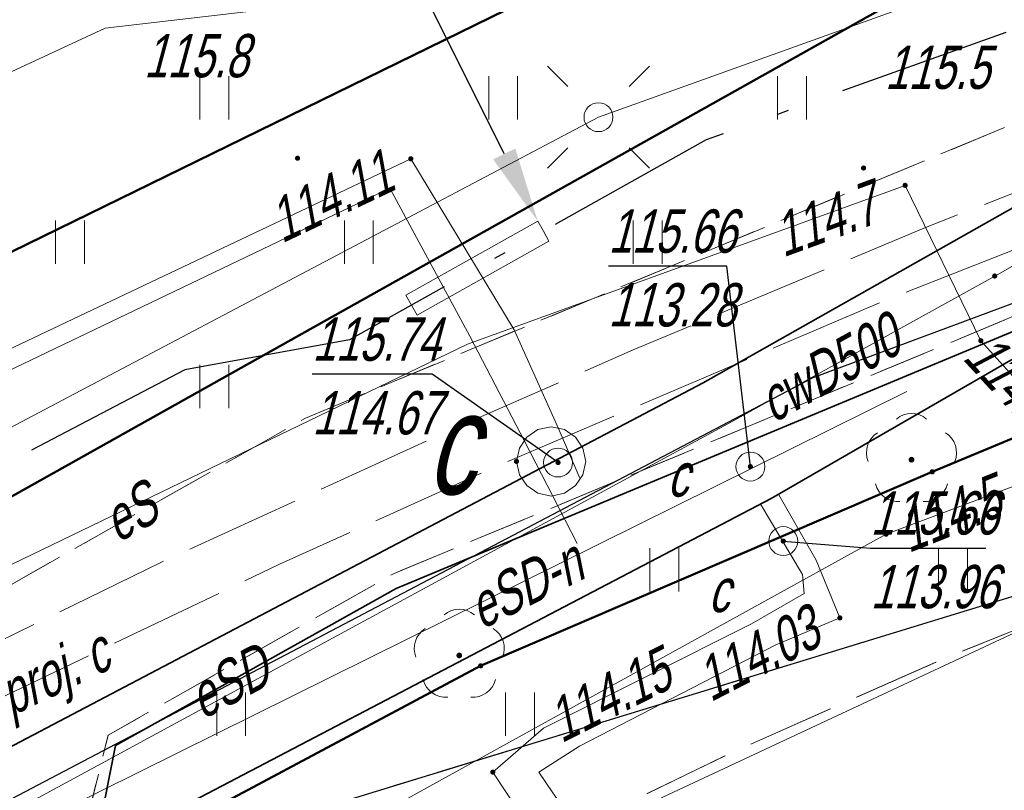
# Model space of a CAD drawing. Extents: x 7463256 to 7464485, y 5957341 to 5958260.
# Tile 245 of 256: x 7464241 to 7464258, y 5957967 to 5957981. Entities that reach past the tile are written whole.
import ezdxf
from ezdxf import colors
from ezdxf.entities.mleader import LeaderData, LeaderLine
from ezdxf.enums import TextEntityAlignment as Align
from ezdxf.math import Vec2, Vec3

# ---------------------------------------------------------------- set-up
doc = ezdxf.new("R2010")
doc.units = 0
doc.header["$MEASUREMENT"] = 0
for name, pattern in [('1.5_0.5', [2, 1.5, -0.5]), ('218-500', [1, 0.5, -0.5]), ('GAK', [5.2, 3, -1, 0.2, -1]), ('l219_500', [0]), ('mz1.0_0.5', [1.5, 1, -0.5]), ('mz2.0_0.5', [2.5, 2, -0.5])]:
    doc.linetypes.add(name, pattern=pattern)
doc.layers.get('0').update_dxf_attribs({"color": 2, "linetype": 'CONTINUOUS', "lineweight": 5})
for name, color, linetype in [('203-Punkt załamania granicy działki nie stabilizowany', 7, 'CONTINUOUS'), ('218-Granica użytku', 7, 'CONTINUOUS'), ('219-Linia granicy', 7, 'CONTINUOUS'), ('chodnik (powierzchnia)', 7, 'CONTINUOUS'), ('drzewo liściaste (punkt)', 7, 'CONTINUOUS'), ('jezdnia (powierzchnia)', 7, 'CONTINUOUS'), ('kanalizacja kablowa (sieć telekomunikacyjna) (linia)', 7, 'CONTINUOUS'), ('komora podziemna - przewód ciepłowniczy (powierzchnia)', 7, 'CONTINUOUS'), ('komora podziemna - przewód ciepłowniczy (powierzchnia)-Atr17', 7, 'CONTINUOUS'), ('krawężnik (linia)', 7, 'CONTINUOUS'), ('latarnia na słupie lub maszcie (punkt)', 7, 'CONTINUOUS'), ('ogrodzenie trwałe (linia)', 7, 'CONTINUOUS'), ('przewód ciepłowniczy (linia)', 7, 'CONTINUOUS'), ('przewód ciepłowniczy (linia)-Atr1', 7, 'CONTINUOUS'), ('przewód ciepłowniczy - projektowany lub w budowie (linia) - ob. projektowany', 7, 'CONTINUOUS'), ('przewód ciepłowniczy - projektowany lub w budowie (linia) - ob. projektowany-Atr1', 7, 'CONTINUOUS'), ('przewód elektroenergetyczny (linia)', 7, 'CONTINUOUS'), ('przewód elektroenergetyczny (linia)-Atr1', 7, 'CONTINUOUS'), ('przewód telekomunikacyjny (linia)', 7, 'CONTINUOUS'), ('punkt o określonej wysokości (sieć ciepłownicza)', 7, 'CONTINUOUS'), ('punkt o określonej wysokości (sieć ciepłownicza)-Atr2', 7, 'CONTINUOUS'), ('punkt o określonej wysokości (sieć ciepłownicza)-Atr3', 7, 'CONTINUOUS'), ('punkt o określonej wysokości (sieć elektroenergetyczna)', 7, 'CONTINUOUS'), ('punkt o określonej wysokości (sieć elektroenergetyczna)-Atr2', 7, 'CONTINUOUS'), ('punkt wysokościowy naturalny', 7, 'CONTINUOUS'), ('punkt wysokościowy naturalny-Atr2', 7, 'CONTINUOUS'), ('rura ochronna - przewód ciepłowniczy (linia)', 7, 'CONTINUOUS'), ('rura ochronna - przewód elektroenergetyczny (linia)', 7, 'CONTINUOUS'), ('studzienka okrągła - przewód ciepłowniczy (punkt)', 7, 'CONTINUOUS'), ('studzienka okrągła - przewód ciepłowniczy (punkt)-Atr17', 7, 'CONTINUOUS'), ('słup (punkt)', 7, 'CONTINUOUS'), ('trawnik (powierzchnia)', 7, 'CONTINUOUS'), ('trawnik (powierzchnia) - symbol', 7, 'CONTINUOUS'), ('właz okrągły - siec ciepłownicza (punkt)', 7, 'CONTINUOUS')]:
    doc.layers.add(name, color=color, linetype=linetype)
for name, color, linetype, lineweight in [('@proj.rury', 7, 'CONTINUOUS', 20), ('____proj LSN', 1, 'CONTINUOUS', 5), ('OBMBS-21-18876-opis proj', 1, 'CONTINUOUS', 18)]:
    doc.layers.add(name, color=color, linetype=linetype, lineweight=lineweight)
doc.styles.get("Standard").update_dxf_attribs({"font": 'txt', "width": 0.75})
doc.linetypes.add('902-500', pattern='A,3.75,0,[1,ksztalty.shx,S=0.5,R=0,X=0,Y=0],3.75', length=7.5)

# ---------------------------------------------------------------- blocks, each defined once
blk = doc.blocks.new('PW01')
at = {"linetype": 'Continuous', "lineweight": 13}
h = blk.add_hatch(color=0, dxfattribs=at)
edge = h.paths.add_edge_path()
edge.add_arc((0, 0), 0.045, 0, 360)
blk = doc.blocks.new('OP021')
at = {"linetype": 'Continuous', "lineweight": 13}
h = blk.add_hatch(color=0, dxfattribs=at)
edge = h.paths.add_edge_path()
edge.add_arc((0, 0), 0.05, 0, 360)
at = {"color": 0, "linetype": 'Continuous', "lineweight": 13}
for centre, start, end in [((0, 0.4), 49.272, 130.728), ((-0.38, 0.124), 121.308, 202.548), ((0.38, 0.124), 337.452, 58.692), ((-0.235, -0.324), 193.221, 274.871), ((0.235, -0.324), 265.129, 346.779)]:
    blk.add_arc(centre, 0.4, start, end, dxfattribs=at)
blk = doc.blocks.new('US22')
at = {"color": 0, "linetype": 'Continuous', "lineweight": 13}
blk.add_circle((0, 0), 0.25, dxfattribs=at)
blk = doc.blocks.new('SM011')
at = {"color": 0, "linetype": 'Continuous', "lineweight": 13}
for p, q in [((-0.53, 0.531), (-0.883, 0.884)), ((0.531, 0.531), (0.884, 0.884)), ((-0.53, -0.53), (-0.883, -0.883)), ((0.531, -0.53), (0.884, -0.883))]:
    blk.add_line(p, q, dxfattribs=at)
blk = doc.blocks.new('SM04')
at = {"color": 0, "linetype": 'Continuous', "lineweight": 13}
blk.add_circle((0, 0), 0.25, dxfattribs=at)
blk = doc.blocks.new('US15')
at = {"color": 0, "linetype": 'Continuous', "lineweight": 13}
blk.add_circle((0, 0), 0.25, dxfattribs=at)
blk = doc.blocks.new('TU04')
at = {"color": 0, "linetype": 'Continuous', "lineweight": 13}
for p, q in [((0, 0), (0, 0.75)), ((0.5, 0), (0.5, 0.75))]:
    blk.add_line(p, q, dxfattribs=at)
blk = doc.blocks.new('203')
at = {"linetype": 'Continuous', "lineweight": 0}
h = blk.add_hatch(color=0, dxfattribs=at)
edge = h.paths.add_edge_path()
edge.add_arc((0, 0), 0.045, 0, 360)

msp = doc.modelspace()

# ---------------------------------------------------------------- linework, layer by layer
at = {"layer": '218-Granica użytku', "color": 3, "linetype": '218-500', "lineweight": 18, "flags": 128}
for points in [[(7464222.76, 5957967.48), (7464264.75, 5957988.03)], [(7464264.32, 5957975.68), (7464257.16, 5957972.7)], [(7464257.16, 5957972.7), (7464249.34, 5957969.34)], [(7464249.34, 5957969.34), (7464242.57, 5957965.73)]]:
    msp.add_lwpolyline(points, dxfattribs=at)
at = {"layer": '219-Linia granicy', "color": 3, "linetype": 'l219_500', "lineweight": 50, "flags": 128}
for points in [[(7464264.75, 5957988.03), (7464222.76, 5957967.48)], [(7464259.7, 5957982.64), (7464234.93, 5957968.75)], [(7464264.32, 5957975.68), (7464257.16, 5957972.7)], [(7464257.16, 5957972.7), (7464249.34, 5957969.34)], [(7464249.34, 5957969.34), (7464242.57, 5957965.73)]]:
    msp.add_lwpolyline(points, dxfattribs=at)
at = {"layer": '@proj.rury'}
for p, q in [((7464250.523, 5957976.692), (7464250.426, 5957976.866)), ((7464250.523, 5957976.692), (7464248.24, 5957975.411)), ((7464248.045, 5957975.76), (7464248.143, 5957975.586)), ((7464248.24, 5957975.411), (7464248.143, 5957975.586))]:
    msp.add_line(p, q, dxfattribs=at)
at = {"layer": 'chodnik (powierzchnia)', "color": 7, "linetype": 'mz1.0_0.5', "lineweight": 18, "flags": 128}
msp.add_lwpolyline([(7464233.34, 5957966.3), (7464246.31, 5957973.63), (7464269.06, 5957983.09), (7464269.76, 5957984.85), (7464269.76, 5957987.73), (7464289.57, 5957993.19), (7464289.81, 5957990.22), (7464288.9, 5957985.47), (7464287.52, 5957982.76), (7464285.69, 5957980.47), (7464282.71, 5957978.14), (7464280.42, 5957977.04), (7464277.92, 5957976.24), (7464273.13, 5957975.13), (7464270.22, 5957980.23), (7464247.84, 5957970.94), (7464242.89, 5957968.14), (7464242.27, 5957965.63), (7464226.82, 5957956.71), (7464225, 5957955.44), (7464222.15, 5957956.4), (7464204.76, 5957946.51), (7464203.99, 5957944.69), (7464202.06, 5957946), (7464200.55, 5957947.67), (7464199.92, 5957948.42), (7464195.47, 5957957.29), (7464194.99, 5957959.1), (7464195.26, 5957961.1), (7464196.31, 5957962.87), (7464197.55, 5957963.8), (7464201.12, 5957965.58), (7464201.21, 5957965.48), (7464220.37, 5957974.79), (7464220.57, 5957974.4), (7464220.84, 5957973.87), (7464204.22, 5957965.65), (7464204, 5957966.14), (7464203.64, 5957965.97), (7464201.49, 5957964.9), (7464198.21, 5957963.31), (7464199.04, 5957962.07), (7464197.81, 5957961.16), (7464197.23, 5957959.8), (7464197.41, 5957958.42), (7464198.63, 5957955.99), (7464202.39, 5957948.7), (7464228.89, 5957963.74)], close=True, dxfattribs=at)
at = {"layer": 'jezdnia (powierzchnia)', "color": 7, "linetype": '1.5_0.5', "lineweight": 18, "flags": 128}
for points in [[(7464435.78, 5957969.39), (7464432.43, 5957972.86), (7464429.42, 5957974.41), (7464426.04, 5957975.11), (7464423.57, 5957975.29), (7464415.47, 5957975.65), (7464371.24, 5957977.61), (7464365.3, 5957977.72), (7464358.84, 5957977.54), (7464346.65, 5957976.28), (7464334.12, 5957974.86), (7464314.08, 5957972.37), (7464311.27, 5957971.79), (7464308.65, 5957970.79), (7464306.54, 5957969.49), (7464304.63, 5957967.74), (7464302.38, 5957964.84), (7464301.74, 5957963.57), (7464301.19, 5957962.16), (7464300.69, 5957960.13), (7464300.42, 5957957.35), (7464300.44, 5957956.63), (7464301.34, 5957947.07), (7464297.39, 5957932.65), (7464296.35, 5957938.67), (7464295.41, 5957944.67), (7464295.17, 5957946.64), (7464294.07, 5957955.56), (7464293.61, 5957956.95), (7464292.71, 5957958.8), (7464291.04, 5957961.16), (7464288.7, 5957963.43), (7464286.48, 5957964.87), (7464282.67, 5957966.24), (7464279.68, 5957966.6), (7464275.55, 5957966.1), (7464272.53, 5957965.24), (7464268.15, 5957963.7), (7464261.6, 5957961.09), (7464256.13, 5957958.63), (7464254.19, 5957957.73), (7464203.13, 5957927.95), (7464201.44, 5957926.95), (7464180.61, 5957914.62), (7464165.37, 5957905.54), (7464161.93, 5957903.53), (7464100.25, 5957867.28), (7464064.71, 5957846.22), (7464055.2, 5957840.55), (7464053.84, 5957839.49), (7464052.69, 5957837.84), (7464051.91, 5957836.3), (7464051.31, 5957834.34), (7464051.05, 5957832.31), (7464051.31, 5957830.32), (7464051.63, 5957829.49), (7464053.32, 5957826.48), (7464047.06, 5957824.65), (7464046.37, 5957825.86), (7464044.81, 5957827.52), (7464043.6, 5957828.27), (7464042.09, 5957829.03), (7464040.11, 5957829.49), (7464038.12, 5957829.49), (7464036.05, 5957829.05), (7464034.47, 5957828.33), (7463990.77, 5957802.57), (7463984.67, 5957799.1), (7463963.97, 5957788.11), (7463953.9, 5957782.45), (7463916.77, 5957760.61), (7463915.43, 5957759.41), (7463915.19, 5957759.06), (7463914.98, 5957758.7), (7463914.81, 5957758.32), (7463914.66, 5957757.92), (7463914.55, 5957757.51), (7463914.48, 5957757.1), (7463914.44, 5957756.68), (7463914.43, 5957756.26), (7463914.83, 5957754.63), (7463915.69, 5957753.07), (7463915.97, 5957752.41), (7463916.13, 5957752.13), (7463917.59, 5957749.55), (7463915.13, 5957748.12), (7463913.12, 5957750.74), (7463911.87, 5957752.81), (7463910.63, 5957754.01), (7463910.25, 5957754.23), (7463909.85, 5957754.42), (7463909.44, 5957754.57), (7463909.02, 5957754.68), (7463908.58, 5957754.76), (7463908.15, 5957754.79), (7463907.71, 5957754.78), (7463907.27, 5957754.73), (7463905.57, 5957754.08), (7463866.26, 5957731.41), (7463858.61, 5957727.02), (7463857.72, 5957725.98), (7463855.16, 5957717.14), (7463854.76, 5957719.2), (7463853.89, 5957720.78), (7463852.79, 5957721.69), (7463851.14, 5957722.42), (7463850.42, 5957722.32), (7463846.1, 5957719.79), (7463840.56, 5957716.65), (7463836.11, 5957713.89), (7463831.61, 5957710.47), (7463828.31, 5957707.66), (7463822.22, 5957701.89), (7463817.3, 5957696.82), (7463812.7, 5957691.61), (7463812.45, 5957691.34), (7463806.98, 5957684.37), (7463803.64, 5957679.75), (7463801.45, 5957676.28), (7463793.55, 5957663.48), (7463792.86, 5957661.7), (7463792.97, 5957659.75), (7463793.77, 5957657.97), (7463795.13, 5957656.54), (7463794.29, 5957652.43), (7463792.69, 5957652.63), (7463790.95, 5957652.54), (7463789.5, 5957652.32), (7463787.98, 5957651.93), (7463786.22, 5957650.98), (7463785.18, 5957649.81), (7463783.63, 5957647.28), (7463741.4, 5957578.12), (7463740.09, 5957575.93), (7463739.68, 5957574.67), (7463739.8, 5957572.76), (7463740.25, 5957571.39), (7463740.85, 5957570.49), (7463741.87, 5957569.43), (7463743.26, 5957568.37), (7463741.42, 5957565.08), (7463740.12, 5957565.67), (7463738.77, 5957566.02), (7463737.29, 5957566.06), (7463735.98, 5957565.85), (7463734.34, 5957565.14), (7463733.02, 5957564.22), (7463732.29, 5957563.18), (7463701.08, 5957512.16), (7463700.31, 5957510.77), (7463700.32, 5957510.77), (7463696.94, 5957505.36), (7463687.39, 5957489.52), (7463687.14, 5957489.11), (7463686.89, 5957488.7), (7463686.65, 5957488.29), (7463686.42, 5957487.87), (7463686.19, 5957487.45), (7463685.97, 5957487.02), (7463685.76, 5957486.59), (7463685.55, 5957486.16), (7463685.35, 5957485.73), (7463685.15, 5957485.29), (7463684.96, 5957484.85), (7463684.77, 5957484.4), (7463684.58, 5957483.96), (7463684.39, 5957483.51), (7463684.21, 5957483.06), (7463684.03, 5957482.61), (7463683.85, 5957482.17), (7463683.67, 5957481.72), (7463683.5, 5957481.27), (7463683.32, 5957480.81), (7463683.15, 5957480.36), (7463682.98, 5957479.91), (7463682.81, 5957479.45), (7463682.65, 5957479), (7463682.49, 5957478.54), (7463682.32, 5957478.08), (7463682.17, 5957477.62), (7463682.01, 5957477.15), (7463681.86, 5957476.69), (7463681.71, 5957476.22), (7463681.56, 5957475.76), (7463681.41, 5957475.29), (7463681.27, 5957474.82), (7463681.13, 5957474.35), (7463681, 5957473.88), (7463680.87, 5957473.41), (7463680.74, 5957472.94), (7463680.61, 5957472.47), (7463680.48, 5957471.99), (7463680.36, 5957471.52), (7463680.25, 5957471.05), (7463680.13, 5957470.57), (7463680.02, 5957470.09), (7463679.91, 5957469.61), (7463679.81, 5957469.12), (7463679.71, 5957468.64), (7463679.61, 5957468.16), (7463679.52, 5957467.67), (7463679.42, 5957467.19), (7463679.33, 5957466.7), (7463679.25, 5957466.22), (7463679.16, 5957465.73), (7463679.08, 5957465.25), (7463679, 5957464.76), (7463678.93, 5957464.27), (7463678.85, 5957463.78), (7463678.78, 5957463.28), (7463678.72, 5957462.79), (7463678.65, 5957462.3), (7463678.59, 5957461.81), (7463678.53, 5957461.31), (7463678.47, 5957460.82), (7463678.42, 5957460.33), (7463678.36, 5957459.83), (7463678.31, 5957459.34), (7463678.26, 5957458.84), (7463678.22, 5957458.35), (7463678.17, 5957457.85), (7463678.13, 5957457.36), (7463678.09, 5957456.86), (7463678.05, 5957456.37), (7463678.02, 5957455.87), (7463677.99, 5957455.41), (7463677.96, 5957454.94), (7463677.93, 5957454.48), (7463677.91, 5957454.01), (7463677.89, 5957453.55), (7463677.87, 5957453.08), (7463677.86, 5957452.62), (7463677.85, 5957452.15), (7463677.84, 5957451.69), (7463677.84, 5957451.22), (7463677.84, 5957450.76), (7463677.85, 5957450.29), (7463677.86, 5957449.83), (7463677.87, 5957449.36), (7463670.59, 5957467.12), (7463670.68, 5957467.58), (7463670.78, 5957468.04), (7463670.89, 5957468.5), (7463670.99, 5957468.96), (7463671.11, 5957469.42), (7463671.22, 5957469.87), (7463671.34, 5957470.33), (7463671.46, 5957470.78), (7463671.59, 5957471.24), (7463671.72, 5957471.69), (7463671.86, 5957472.14), (7463672, 5957472.59), (7463672.14, 5957473.04), (7463673.46, 5957477.28), (7463673.58, 5957477.76), (7463673.68, 5957478.24), (7463673.77, 5957478.73), (7463673.84, 5957479.22), (7463673.89, 5957479.71), (7463673.93, 5957480.2), (7463673.95, 5957480.7), (7463673.95, 5957481.19), (7463673.93, 5957481.63), (7463673.91, 5957482.08), (7463673.86, 5957482.52), (7463673.81, 5957482.96), (7463673.74, 5957483.4), (7463673.66, 5957483.84), (7463673.57, 5957484.28), (7463673.47, 5957484.71), (7463673.35, 5957485.14), (7463673.2, 5957485.61), (7463673.02, 5957486.08), (7463672.82, 5957486.54), (7463672.6, 5957486.99), (7463672.36, 5957487.42), (7463672.1, 5957487.85), (7463671.82, 5957488.26), (7463671.52, 5957488.66), (7463671.25, 5957489.02), (7463670.95, 5957489.36), (7463670.64, 5957489.68), (7463670.3, 5957489.97), (7463669.95, 5957490.25), (7463669.57, 5957490.5), (7463669.19, 5957490.73), (7463668.78, 5957490.93), (7463668.37, 5957491.1), (7463667.96, 5957491.31), (7463667.54, 5957491.51), (7463667.12, 5957491.7), (7463666.7, 5957491.89), (7463666.27, 5957492.06), (7463665.84, 5957492.23), (7463665.41, 5957492.38), (7463664.97, 5957492.53), (7463642.84, 5957508.24), (7463669.89, 5957497.69), (7463670.31, 5957497.52), (7463670.74, 5957497.36), (7463671.18, 5957497.22), (7463671.62, 5957497.11), (7463672.07, 5957497.01), (7463672.52, 5957496.93), (7463672.97, 5957496.87), (7463673.43, 5957496.83), (7463673.89, 5957496.8), (7463674.34, 5957496.8), (7463674.8, 5957496.82), (7463675.3, 5957496.85), (7463675.79, 5957496.9), (7463676.29, 5957496.96), (7463676.78, 5957497.02), (7463677.27, 5957497.1), (7463677.76, 5957497.19), (7463678.25, 5957497.29), (7463678.74, 5957497.4), (7463679.22, 5957497.52), (7463679.7, 5957497.65), (7463680.18, 5957497.79), (7463680.66, 5957497.94), (7463681.12, 5957498.11), (7463681.59, 5957498.29), (7463682.05, 5957498.49), (7463682.49, 5957498.71), (7463682.94, 5957498.94), (7463683.37, 5957499.19), (7463683.81, 5957499.43), (7463684.24, 5957499.68), (7463684.65, 5957499.96), (7463685.06, 5957500.25), (7463685.45, 5957500.55), (7463685.83, 5957500.88), (7463686.2, 5957501.21), (7463686.55, 5957501.56), (7463686.89, 5957501.93), (7463688.47, 5957503.86), (7463689.58, 5957505.52), (7463695.05, 5957514.51), (7463697.35, 5957517.63), (7463699.52, 5957521.26), (7463701.68, 5957524.9), (7463703.98, 5957528.54), (7463706.45, 5957532.61), (7463709.76, 5957538.71), (7463712.45, 5957543.07), (7463719.87, 5957554.72), (7463722.1, 5957558.36), (7463724.25, 5957562.41), (7463732.9, 5957576.65), (7463767.27, 5957632.9), (7463796.54, 5957680.74), (7463799.31, 5957684.89), (7463802.28, 5957688.92), (7463805.13, 5957692.62), (7463808.07, 5957696.14), (7463812, 5957700.58), (7463813.05, 5957701.59), (7463815.17, 5957703.91), (7463818.63, 5957707.32), (7463821.81, 5957710.38), (7463824, 5957712.35), (7463825.06, 5957713.31), (7463827.47, 5957715.22), (7463831.55, 5957718.14), (7463834.51, 5957720.09), (7463871.58, 5957742.02), (7463872.84, 5957742.74), (7463873.73, 5957743.25), (7463884.95, 5957749.82), (7463947.94, 5957787.04), (7463958.13, 5957793.13), (7463978.66, 5957805.82), (7463992.86, 5957814.5), (7464021.02, 5957831.03), (7464036.35, 5957840.19), (7464045.52, 5957845.62), (7464072.76, 5957861.89), (7464098.08, 5957876.78), (7464143.2, 5957903.29), (7464143.83, 5957904.35), (7464144.42, 5957906.04), (7464144.87, 5957907.87), (7464144.93, 5957908.37), (7464145, 5957909.96), (7464144.74, 5957911.42), (7464152.37, 5957912.8), (7464152.74, 5957912.55), (7464154.03, 5957911.87), (7464155.59, 5957911.35), (7464156.76, 5957911.33), (7464160.57, 5957913.58), (7464192.28, 5957932.28), (7464213.7, 5957945.07), (7464214.43, 5957945.48), (7464238.65, 5957959.71), (7464249.15, 5957965.6), (7464251.26, 5957966.66), (7464253.69, 5957967.84), (7464257.35, 5957969.46), (7464261.98, 5957971.33), (7464263.31, 5957972), (7464273.13, 5957975.13), (7464277.92, 5957976.24), (7464280.42, 5957977.04), (7464282.71, 5957978.14), (7464285.69, 5957980.47), (7464287.52, 5957982.76), (7464288.9, 5957985.47), (7464289.81, 5957990.22), (7464289.57, 5957993.19), (7464288.87, 5958000.11), (7464295.35, 5958000.29), (7464295.83, 5957995.88), (7464296.53, 5957992.32), (7464297.86, 5957989.04), (7464299.36, 5957986.74), (7464301.71, 5957984.36), (7464305.3, 5957982.36), (7464307.82, 5957981.66), (7464311.17, 5957981.45), (7464364.74, 5957987.95), (7464391.32, 5957991.11), (7464398.1, 5957991.95), (7464414.27, 5957994.02), (7464414.84, 5957994.09), (7464425.44, 5957995.47), (7464427.97, 5957995.83), (7464434.5, 5957997.95), (7464434.9, 5957998.22), (7464435.3, 5957998.5), (7464435.68, 5957998.8), (7464436.05, 5957999.11), (7464436.4, 5957999.44), (7464436.74, 5957999.78), (7464437.07, 5958000.13), (7464437.39, 5958000.5), (7464437.69, 5958000.88), (7464437.97, 5958001.27), (7464438.24, 5958001.67), (7464438.49, 5958002.08), (7464438.73, 5958002.5), (7464438.95, 5958002.94), (7464439.15, 5958003.37), (7464439.33, 5958003.82), (7464439.5, 5958004.28), (7464439.65, 5958004.74), (7464439.78, 5958005.2), (7464439.89, 5958005.67), (7464439.98, 5958006.15), (7464440.05, 5958006.62), (7464440.11, 5958007.1), (7464440.14, 5958007.59), (7464440.16, 5958008.07), (7464437.87, 5957962.55), (7464436.62, 5957968.02)], [(7464213.7, 5957945.07), (7464223.65, 5957954.34), (7464225, 5957955.44), (7464226.82, 5957956.71), (7464242.27, 5957965.63), (7464245.05, 5957966.41), (7464263.31, 5957972), (7464261.98, 5957971.33), (7464257.35, 5957969.46), (7464253.69, 5957967.84), (7464251.26, 5957966.66), (7464249.15, 5957965.6), (7464238.65, 5957959.71), (7464214.43, 5957945.48)]]:
    msp.add_lwpolyline(points, close=True, dxfattribs=at)
at = {"layer": 'kanalizacja kablowa (sieć telekomunikacyjna) (linia)', "color": 30, "linetype": 'Continuous', "lineweight": 18, "flags": 128}
msp.add_lwpolyline([(7464299.72, 5957990.86), (7464289.15, 5957989.14), (7464280.03, 5957987.11), (7464278.97, 5957986.24), (7464272.48, 5957984.47), (7464271.33, 5957983.42), (7464268.67, 5957982.79), (7464265.88, 5957981.72), (7464254.92, 5957981.52), (7464249.25, 5957981.13), (7464242.84, 5957980.38), (7464234.07, 5957976.31), (7464232.32, 5957976.39), (7464228.7, 5957979.08), (7464228.67, 5957979.1)], dxfattribs=at)
at = {"layer": 'komora podziemna - przewód ciepłowniczy (powierzchnia)', "color": 212, "linetype": 'Continuous', "lineweight": 18, "flags": 128}
msp.add_lwpolyline([(7464250.56, 5957973.48), (7464250.79, 5957973.43), (7464250.98, 5957973.3), (7464251.11, 5957973.11), (7464251.16, 5957972.88), (7464251.11, 5957972.65), (7464250.98, 5957972.46), (7464250.79, 5957972.33), (7464250.56, 5957972.28), (7464250.33, 5957972.33), (7464250.14, 5957972.46), (7464250.01, 5957972.65), (7464249.96, 5957972.88), (7464250.01, 5957973.11), (7464250.14, 5957973.3), (7464250.33, 5957973.43)], close=True, dxfattribs=at)
at = {"layer": 'krawężnik (linia)', "color": 7, "linetype": 'Continuous', "lineweight": 25, "flags": 128}
msp.add_lwpolyline([(7464213.7, 5957945.07), (7464223.65, 5957954.34), (7464225, 5957955.44), (7464226.82, 5957956.71), (7464242.27, 5957965.63), (7464245.05, 5957966.41), (7464263.31, 5957972)], dxfattribs=at)
at = {"layer": 'ogrodzenie trwałe (linia)', "color": 7, "linetype": '902-500', "lineweight": 35, "flags": 128}
msp.add_lwpolyline([(7464242.73, 5957966.5), (7464243.02, 5957967.96), (7464247.88, 5957970.68), (7464270.09, 5957979.94), (7464272.56, 5957975.66)], dxfattribs=at)
at = {"layer": 'przewód ciepłowniczy (linia)', "color": 212, "linetype": 'Continuous', "lineweight": 18, "flags": 128}
for points in [[(7464233.41, 5957981.46), (7464237.54, 5957973.1), (7464248.13, 5957978.12), (7464249.92, 5957975.16), (7464250.68, 5957973.46), (7464251.06, 5957972.59)], [(7464251.01, 5957971.46), (7464250.59, 5957972.28), (7464250.1, 5957973.23), (7464249.15, 5957975.05), (7464247.77, 5957977.61), (7464236.99, 5957972.45), (7464232.71, 5957981.11)], [(7464179.1, 5957935.62), (7464197.47, 5957946.64), (7464213.87, 5957956.44), (7464219.28, 5957959.66), (7464219.88, 5957960.58), (7464218.17, 5957964.61), (7464218.94, 5957965.9), (7464225.85, 5957969.74), (7464227, 5957969.58), (7464228.44, 5957967.77), (7464231.93, 5957963.38), (7464232.83, 5957962.26), (7464251, 5957972.11), (7464253.62, 5957973.53), (7464258.24, 5957976.09), (7464263.28, 5957978.94)], [(7464254.5, 5957972.3), (7464255.15, 5957971.17), (7464255.56, 5957970.17), (7464254.44, 5957969.7), (7464251.05, 5957967.95), (7464250.35, 5957967.5), (7464250.59, 5957967.14), (7464256.93, 5957958.15), (7464257.51, 5957957.33), (7464264.66, 5957947.19), (7464270.6, 5957936.77), (7464276.53, 5957926.36), (7464279.8, 5957920.436)], [(7464279.463, 5957920.25), (7464275.94, 5957926.69), (7464270.02, 5957937.05), (7464264.06, 5957947.47), (7464257.1, 5957957.05), (7464256.51, 5957957.86), (7464250.05, 5957966.75), (7464249.55, 5957967.5), (7464250.43, 5957968.26), (7464254.03, 5957970.07), (7464254.94, 5957970.59), (7464254.91, 5957970.92), (7464254.18, 5957972.15)]]:
    msp.add_lwpolyline(points, dxfattribs=at)
at = {"layer": 'przewód ciepłowniczy - projektowany lub w budowie (linia) - ob. projektowany', "color": 212, "linetype": 'mz2.0_0.5', "lineweight": 18, "flags": 128}
for points in [[(7463827.45, 5957686.81), (7463846.51, 5957707.33), (7463837.98, 5957727.66), (7463921.05, 5957775.08), (7463942.95, 5957787.9), (7463968.43, 5957803.38), (7463962.63, 5957813.37), (7463990.1, 5957829.4), (7463996.25, 5957818.66), (7464026.15, 5957837.03), (7464036.53, 5957843.58), (7464048.34, 5957851.03), (7464051.52, 5957852.92), (7464069.07, 5957863.22), (7464072.1, 5957864.8), (7464075.65, 5957866.88), (7464079.8, 5957868.9), (7464096.3, 5957878.8), (7464114.52, 5957889.73), (7464110.7, 5957895.89), (7464137.6, 5957910.6), (7464169.07, 5957928.77), (7464165.42, 5957934.93), (7464175.2, 5957940.28), (7464178.92, 5957933.88), (7464207.9, 5957951.17), (7464220.7, 5957958.86), (7464224.58, 5957961.12), (7464228.92, 5957963.56), (7464232.65, 5957965.56), (7464236.86, 5957967.74), (7464243.8, 5957971.13), (7464248.79, 5957973.41), (7464251.98, 5957974.81), (7464257.04, 5957976.93), (7464262.4, 5957979.02)], [(7463828.18, 5957686.27), (7463847.57, 5957707.15), (7463839.12, 5957727.27), (7463921.5, 5957774.3), (7463943.41, 5957787.13), (7463969.65, 5957803.07), (7463963.86, 5957813.04), (7463989.77, 5957828.16), (7463995.93, 5957817.4), (7464026.63, 5957836.27), (7464046.58, 5957848.86), (7464051.98, 5957852.14), (7464069.5, 5957862.44), (7464072.54, 5957864.01), (7464076.07, 5957866.09), (7464080.23, 5957868.1), (7464099.97, 5957879.95), (7464115.76, 5957889.43), (7464111.96, 5957895.55), (7464138.04, 5957909.82), (7464163.77, 5957924.67), (7464170.31, 5957928.45), (7464166.67, 5957934.59), (7464174.87, 5957939.07), (7464178.6, 5957932.64), (7464202.44, 5957946.87), (7464216.91, 5957955.5), (7464219.67, 5957957.19), (7464222.67, 5957958.98), (7464226.35, 5957961.09), (7464229.83, 5957963.03), (7464233.13, 5957964.8), (7464240.24, 5957968.41), (7464245.86, 5957971.1), (7464249.49, 5957972.74), (7464256.37, 5957975.68), (7464262.76, 5957978.18)]]:
    msp.add_lwpolyline(points, dxfattribs=at)
at = {"layer": 'przewód elektroenergetyczny (linia)', "color": 1, "linetype": 'Continuous', "lineweight": 18, "flags": 128}
for points in [[(7464243.853, 5958054.263), (7464248.14, 5958054.35), (7464254.18, 5958052.52), (7464259.97, 5958050.68), (7464265.35, 5958052.82), (7464269.25, 5958053.54), (7464274.88, 5958053.41), (7464275.2, 5958045.92), (7464275.95, 5958039.25), (7464275.71, 5958037.02), (7464276.53, 5958020.79), (7464276.99, 5958007.7), (7464277.63, 5957991.01), (7464265.17, 5957983.79), (7464251.38, 5957978.84), (7464226.33, 5957965.62), (7464201.3, 5957952.86), (7464200.41, 5957953.57)], [(7464279.16, 5958009.72), (7464279.22, 5958008.43), (7464279.3, 5958006.44), (7464280.02, 5957989.84), (7464280.23, 5957984.87), (7464280.43, 5957980.25), (7464269.49, 5957976.8), (7464267.99, 5957976.26), (7464259.85, 5957972.93), (7464258, 5957974.97), (7464256.69, 5957977.66), (7464249.11, 5957974.91), (7464235.06, 5957968.12), (7464234.14, 5957967.65), (7464234.47, 5957964.52), (7464231.36, 5957962.4), (7464228.77, 5957960.69), (7464205.03, 5957946.98), (7464204.16, 5957947.81), (7464201.05, 5957950.79), (7464195.8, 5957955.82), (7464187.29, 5957950.12)], [(7464232.94, 5957956.92), (7464241.18, 5957961.78), (7464260.63, 5957970.87), (7464268.98, 5957974.71), (7464269.78, 5957974.94), (7464272.8, 5957965.15)], [(7464235.47, 5957963.55), (7464242.76, 5957967.17), (7464256.72, 5957974.09)], [(7464259.85, 5957972.93), (7464256.36, 5957971.62), (7464233.76, 5957959.14), (7464229.98, 5957961.2)]]:
    msp.add_lwpolyline(points, dxfattribs=at)
at = {"layer": 'przewód telekomunikacyjny (linia)', "color": 30, "linetype": 'Continuous', "lineweight": 18, "flags": 128}
msp.add_lwpolyline([(7464299.72, 5957990.86), (7464289.15, 5957989.14), (7464280.03, 5957987.11), (7464278.97, 5957986.24), (7464272.48, 5957984.47), (7464271.33, 5957983.42), (7464268.67, 5957982.79), (7464265.88, 5957981.72), (7464254.92, 5957981.52), (7464249.25, 5957981.13), (7464242.84, 5957980.38), (7464234.07, 5957976.31), (7464232.32, 5957976.39), (7464228.7, 5957979.08), (7464228.67, 5957979.1)], dxfattribs=at)
at = {"layer": 'punkt o określonej wysokości (sieć ciepłownicza)-Atr2', "color": 7, "flags": 128}
for points in [[(7464254.01, 5957972.79), (7464253.6, 5957976.26), (7464251.551, 5957976.26)], [(7464250.68, 5957972.86), (7464248.5, 5957974.39), (7464246.425, 5957974.39)], [(7464254.58, 5957971.5), (7464256.09, 5957971.38), (7464258.088, 5957971.38)]]:
    msp.add_lwpolyline(points, dxfattribs=at)
at = {"layer": 'rura ochronna - przewód ciepłowniczy (linia)', "color": 212, "linetype": 'Continuous', "lineweight": 35, "flags": 128}
msp.add_lwpolyline([(7464233.15, 5957963.71), (7464253.19, 5957974.24), (7464263.07, 5957979.82), (7464263.28, 5957978.94), (7464263.51, 5957978.02), (7464263.61, 5957977.57), (7464254.37, 5957972.24), (7464232.51, 5957960.8)], dxfattribs=at)
at = {"layer": 'rura ochronna - przewód elektroenergetyczny (linia)', "color": 6, "linetype": 'Continuous', "lineweight": 30}
msp.add_lwpolyline([(7464151.87, 5957915.32), (7464195.57, 5957940.61), (7464203.62, 5957945.37), (7464229.74, 5957959.95), (7464232.32, 5957961.55), (7464233.33, 5957962.18), (7464239.64, 5957966.21), (7464255.1, 5957974.33), (7464270.49, 5957980.06), (7464271.31, 5957978.17), (7464280.5, 5957980.57), (7464282.5, 5957981.87), (7464285.07, 5957985.6), (7464286.39, 5957991.9), (7464285.15, 5958007.08), (7464283.8, 5958022.91), (7464282.96, 5958033.02), (7464282.31, 5958044.83), (7464282.28, 5958057.45), (7464282.34, 5958063.66)], dxfattribs=at)
at = {"layer": 'trawnik (powierzchnia)', "color": 7, "linetype": 'mz1.0_0.5', "lineweight": 18, "flags": 128}
for points in [[(7464269.76, 5957987.73), (7464269.76, 5957984.85), (7464269.06, 5957983.09), (7464246.31, 5957973.63), (7464233.34, 5957966.3), (7464232.54, 5957966.97), (7464226.98, 5957978.24), (7464227.51, 5957978.47), (7464228.73, 5957976.89), (7464229.96, 5957976.74), (7464235.52, 5957977.87), (7464243.68, 5957982.27), (7464252.89, 5957982.66), (7464263.86, 5957984.08), (7464265.01, 5957984.97), (7464264.78, 5957986.01), (7464264.53, 5957986.03), (7464263.97, 5957985.87), (7464263.98, 5957986.08), (7464264.53, 5957986.03), (7464264.84, 5957986.12), (7464264.9, 5957986.76), (7464269.64, 5957988.44)], [(7464273.13, 5957975.13), (7464263.31, 5957972), (7464245.05, 5957966.41), (7464242.27, 5957965.63), (7464242.89, 5957968.14), (7464247.84, 5957970.94), (7464270.22, 5957980.23)]]:
    msp.add_lwpolyline(points, close=True, dxfattribs=at)

# ---------------------------------------------------------------- block references
at = {"layer": '203-Punkt załamania granicy działki nie stabilizowany', "color": 3, "linetype": 'Continuous', "lineweight": 18}
for p in [(7464257.16, 5957972.7), (7464249.34, 5957969.34)]:
    msp.add_blockref('203', p, dxfattribs=at)
at = {"layer": 'drzewo liściaste (punkt)', "color": 94, "linetype": 'Continuous', "lineweight": 13}
for p in [(7464256.8, 5957972.91), (7464248.97, 5957969.52)]:
    msp.add_blockref('OP021', p, dxfattribs=at)
at = {"layer": 'latarnia na słupie lub maszcie (punkt)', "color": 7, "linetype": 'Continuous', "lineweight": 18}
msp.add_blockref('SM011', (7464251.38, 5957978.84), dxfattribs=at)
at = {"layer": 'punkt o określonej wysokości (sieć ciepłownicza)', "color": 212, "linetype": 'Continuous', "lineweight": 13}
for p in [(7464248.13, 5957978.12), (7464258.24, 5957976.09), (7464249.96, 5957972.88), (7464250.68, 5957972.86), (7464254.01, 5957972.79), (7464254.58, 5957971.5), (7464255.56, 5957970.17), (7464249.55, 5957967.5)]:
    msp.add_blockref('PW01', p, dxfattribs=at)
at = {"layer": 'punkt o określonej wysokości (sieć elektroenergetyczna)', "color": 1, "linetype": 'Continuous', "lineweight": 13}
for p in [(7464256.69, 5957977.66), (7464258, 5957974.97), (7464256.36, 5957971.62)]:
    msp.add_blockref('PW01', p, dxfattribs=at)
at = {"layer": 'punkt wysokościowy naturalny', "color": 7, "linetype": 'Continuous', "lineweight": 13}
for p in [(7464246.17, 5957978.13), (7464255.97, 5957977.96)]:
    msp.add_blockref('PW01', p, dxfattribs=at)
at = {"layer": 'studzienka okrągła - przewód ciepłowniczy (punkt)', "color": 212, "linetype": 'Continuous', "lineweight": 18}
for p in [(7464254.01, 5957972.79), (7464254.58, 5957971.5)]:
    msp.add_blockref('US15', p, dxfattribs=at)
at = {"layer": 'słup (punkt)', "color": 7, "linetype": 'Continuous', "lineweight": 18}
msp.add_blockref('SM04', (7464251.38, 5957978.84), dxfattribs=at)
at = {"layer": 'trawnik (powierzchnia) - symbol', "color": 7, "linetype": 'Continuous', "lineweight": 18}
for p in [(7464244.48, 5957978.8), (7464249.48, 5957978.8), (7464254.48, 5957978.8), (7464241.98, 5957976.3), (7464246.98, 5957976.3), (7464251.98, 5957976.3), (7464244.48, 5957973.8), (7464252.27, 5957970.63), (7464257.27, 5957970.63), (7464244.77, 5957968.13), (7464249.77, 5957968.13)]:
    msp.add_blockref('TU04', p, dxfattribs=at)
at = {"layer": 'właz okrągły - siec ciepłownicza (punkt)', "color": 7, "linetype": 'Continuous', "lineweight": 18}
msp.add_blockref('US22', (7464250.68, 5957972.86), dxfattribs=at)

# ---------------------------------------------------------------- texts
at = {"layer": 'komora podziemna - przewód ciepłowniczy (powierzchnia)-Atr17', "color": 212, "oblique": 15, "width": 0.722}
msp.add_text('c', height=1.75, dxfattribs=at).set_placement((7464248.39, 5957972.31))
at = {"layer": 'przewód ciepłowniczy (linia)-Atr1', "color": 212, "oblique": 15, "width": 0.72}
msp.add_text('cwD500', height=0.75, rotation=28.991, dxfattribs=at).set_placement((7464254.22, 5957973.86), align=Align.MIDDLE_LEFT)
at = {"layer": 'przewód ciepłowniczy - projektowany lub w budowie (linia) - ob. projektowany-Atr1', "color": 212, "oblique": 15, "width": 0.72}
msp.add_text('proj. c', height=0.75, rotation=25.578, dxfattribs=at).set_placement((7464241.05, 5957968.8), align=Align.MIDDLE_LEFT)
at = {"layer": 'przewód elektroenergetyczny (linia)-Atr1', "color": 1, "oblique": 15, "width": 0.72}
for s, rotation, p in [('eS', 29.05, (7464243.05, 5957971.46)), ('eSD-n', 26.41, (7464249.35, 5957969.96)), ('eSD', 27.749, (7464244.52, 5957968.4))]:
    msp.add_text(s, height=0.75, rotation=rotation, dxfattribs=at).set_placement(p)
at = {"layer": 'punkt o określonej wysokości (sieć ciepłownicza)-Atr2', "color": 212, "oblique": 15, "width": 0.72}
for s, rotation, p in [('114.11', 25.363, (7464245.74, 5957976.99)), ('114.03', 27.304, (7464253.15, 5957969.04)), ('114.15', 26.692, (7464250.57, 5957968.33))]:
    msp.add_text(s, height=0.75, rotation=rotation, dxfattribs=at).set_placement(p, align=Align.MIDDLE_LEFT)
for s, p in [('115.66', (7464251.551, 5957976.268)), ('115.74', (7464246.425, 5957974.397)), ('115.66', (7464256.09, 5957971.388))]:
    msp.add_text(s, height=0.75, dxfattribs=at).set_placement(p, align=Align.BOTTOM_LEFT)
at = {"layer": 'punkt o określonej wysokości (sieć ciepłownicza)-Atr3', "color": 212, "oblique": 15, "width": 0.72}
for s, p in [('113.28', (7464251.551, 5957974.992)), ('114.67', (7464246.425, 5957973.122)), ('113.96', (7464256.09, 5957970.112))]:
    msp.add_text(s, height=0.75, dxfattribs=at).set_placement(p, align=Align.BOTTOM_LEFT)
at = {"layer": 'punkt o określonej wysokości (sieć elektroenergetyczna)-Atr2', "color": 1, "oblique": 15, "width": 0.72}
for s, rotation, p in [('114.7', 20.11, (7464254.58, 5957976.41)), ('114.5', 312.71, (7464257.67, 5957974.66)), ('114.5', 21.75, (7464256.75, 5957971.29))]:
    msp.add_text(s, height=0.75, rotation=rotation, dxfattribs=at).set_placement(p)
at = {"layer": 'punkt wysokościowy naturalny-Atr2', "color": 7, "oblique": 15, "width": 0.72}
for s, p in [('115.8', (7464243.51, 5957979.53)), ('115.5', (7464256.34, 5957979.33))]:
    msp.add_text(s, height=0.75, dxfattribs=at).set_placement(p)
at = {"layer": 'studzienka okrągła - przewód ciepłowniczy (punkt)-Atr17', "color": 212, "oblique": 15, "width": 0.72}
for p in [(7464252.57, 5957972.27), (7464253.28, 5957970.27)]:
    msp.add_text('c', height=0.75, dxfattribs=at).set_placement(p)

# ---------------------------------------------------------------- next in the draw order: leaders
at = {"layer": 'OBMBS-21-18876-opis proj', "lineweight": 20}
ml = msp.add_multileader_mtext('Standard', dxfattribs=at)
ml.set_content('\\pxqc;{\\W0.9;\\fArial|b0|i0|c238|p34;proj. rura osłonowa DVK160\\PL=3m}', color=256)
ml.set_leader_properties()
ml.build(insert=Vec2(0, 0))
ml.multileader.update_dxf_attribs({"has_text_frame": 1, "text_right_attachment_type": 0, "dogleg_length": 0.36, "arrow_head_size": 1.3})
ctx = ml.context
ctx.base_point, ctx.char_height, ctx.arrow_head_size, ctx.landing_gap_size, ctx.plane_origin, ctx.plane_x_axis, ctx.plane_y_axis = Vec3(7464235.369, 5958007.884, -10.8), 1.3, 1.3, 0.09, Vec3(7464245.107, 5958106.936, -10.8), Vec3(0.765565, 0.643359), Vec3(-0.643359, 0.765565)
ctx.right_attachment = 0
notes = []
notes.append((ctx, [(0, (1, 1, 0), (7464235.094, 5958007.653, -10.8), (0.765565, 0.643359), 0.36, [(0, [(7464250.328, 5957977.04, -10.8)], 0, [])])]))
ctx.mtext.insert, ctx.mtext.text_direction, ctx.mtext.rotation, ctx.mtext.width, ctx.mtext.defined_height, ctx.mtext.alignment, ctx.mtext.flow_direction = Vec3(7464240.266, 5958012.863, -10.8), Vec3(0.765565, 0.643359), 0.698877, 15.19707, 27.692, 2, 5
ctx.mtext.has_bg_fill, ctx.mtext.bg_color, ctx.mtext.bg_scale_factor, ctx.mtext.bg_transparency, ctx.mtext.use_window_bg_color = 1, -1023410167, 1.5, 0, 1
for ctx, leaders in notes:
    for number, flags, end, landing, length, lines in leaders:
        leader = LeaderData()
        leader.index, (leader.has_last_leader_line, leader.has_dogleg_vector, leader.attachment_direction) = number, flags
        leader.last_leader_point, leader.dogleg_vector, leader.dogleg_length = Vec3(end), Vec3(landing), length
        for number, points, colour, breaks in lines:
            line = LeaderLine()
            line.index, line.vertices, line.color, line.breaks = number, Vec3.list(points), colors.encode_raw_color(colour), breaks
            leader.lines.append(line)
        ctx.leaders.append(leader)

# ---------------------------------------------------------------- next in the draw order: linework, layer by layer
at = {"layer": '@proj.rury'}
for q in [(7464248.045, 5957975.76), (7464250.426, 5957976.866)]:
    msp.add_line((7464250.328, 5957977.04), q, dxfattribs=at)
at = {"layer": '____proj LSN', "linetype": 'GAK', "lineweight": 30}
msp.add_lwpolyline([(7464297.763, 5958003.36), (7464297.859, 5958002.599), (7464297.859, 5958002.599), (7464298.779, 5957998.578, -0.44827), (7464298.347, 5957997.97), (7464287.481, 5957996.767, 0.327459), (7464287.251, 5957996.498), (7464287.484, 5957993.916), (7464286.136, 5957986.059, -0.275659), (7464285.825, 5957985.651), (7464265.953, 5957977.66, -0.341869), (7464265.364, 5957977.827), (7464263.223, 5957980.73, 0.276158), (7464262.749, 5957980.928), (7464258.431, 5957980.308), (7464253.245, 5957978.447), (7464247.067, 5957974.983), (7464244.221, 5957974.468), (7464238.068, 5957971.249), (7464235.034, 5957969.648), (7464232.763, 5957974.359), (7464221.653, 5957970.485), (7464203.043, 5957959.95), (7464185.559, 5957953.199)], format="xyb", dxfattribs=at)

doc.saveas('drawing.dxf')
